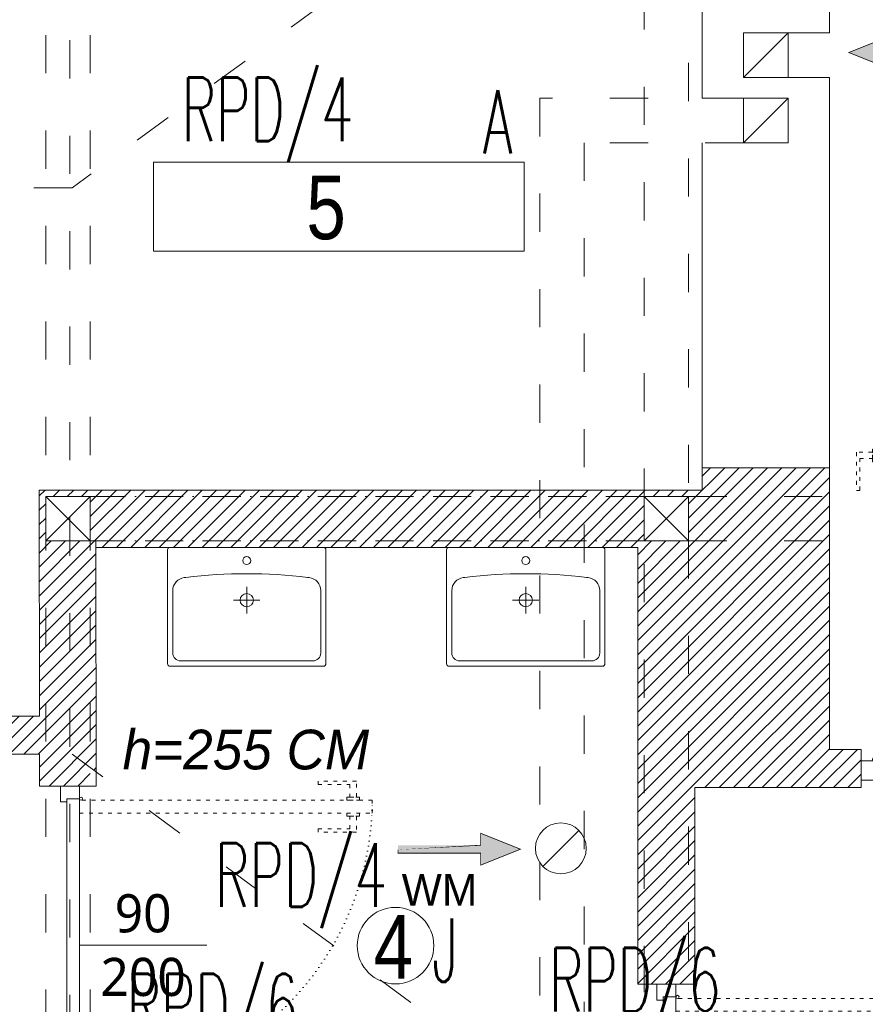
# Model space of a CAD drawing. Header units: millimetres. Extents: x 85284 to 143915, y -66821 to -28273.
# Tile 16 of 31: x 127592 to 127858, y -63633 to -63323. Entities that reach past the tile are written whole.
import ezdxf
from ezdxf.enums import TextEntityAlignment as Align

# ---------------------------------------------------------------- set-up
doc = ezdxf.new("R2010")
doc.units = ezdxf.units.MM
for name, pattern in [('ACAD_ISO03W100', [30, 12, -18]), ('ACAD_ISO07W100', [3, 0, -3]), ('ACAD_ISO10W100', [18, 12, -3, 0, -3])]:
    doc.linetypes.add(name, pattern=pattern)
doc.layers.get('0').update_dxf_attribs({"color": 251, "lineweight": 9})
for name, color, linetype, lineweight in [('A-sanitariaty.ART', 251, 'Continuous', 9), ('IE_Numer centralki', 3, 'Continuous', 13), ('IE_Numery obw ośw hala', 6, 'Continuous', 13), ('IE_Oświetlenie podstawowe', 4, 'Continuous', 13), ('instalacje_arch', 251, 'Continuous', 9), ('opis..KF', 251, 'Continuous', 9), ('siatka konstr..KF', 251, 'ACAD_ISO10W100', 9), ('stolarka_arch', 251, 'Continuous', 9), ('TEXT', 251, 'Continuous', 9), ('wentylacja..KF', 251, 'Continuous', 9), ('wypełnienie 2', 251, 'Continuous', 9), ('ściana pro..KF', 251, 'Continuous', 9), ('ściany ist..KF', 251, 'Continuous', 9)]:
    doc.layers.add(name, color=color, linetype=linetype, lineweight=lineweight)
doc.styles.add('ARCH', font='segoeuil.ttf')
doc.styles.add('Opisowy', font='arial.ttf')
doc.styles.add('SIMPLEX', font='simplex', dxfattribs={"width": 0.85})

# ---------------------------------------------------------------- blocks, each defined once
blk = doc.blocks.new('*U1078')
at = {"layer": 'instalacje_arch', "color": 41, "linetype": 'ACAD_ISO03W100', "lineweight": 9, "true_color": 0xf4ee51}
blk.add_line((0, -3656.965800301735), (0, -145), dxfattribs=at)
at = {"layer": 'instalacje_arch', "color": 41, "true_color": 0xf4ee51, "style": 'ARCH'}
blk.add_attdef('P1', text='', height=20.00000000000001, rotation=180, dxfattribs=at).set_placement((0, 0), align=Align.MIDDLE_CENTER)
blk.add_attdef('P2', text='', height=20, dxfattribs=at).set_placement((0, -3801.965800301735), align=Align.MIDDLE_CENTER)
blk = doc.blocks.new('*U666')
at = {"layer": 'A-sanitariaty.ART'}
for p, q in [((4.831235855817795e-11, 12.45), (4.831235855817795e-11, 20.75)), ((4.150000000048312, 16.6), (-4.149999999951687, 16.6))]:
    blk.add_line(p, q, dxfattribs=at)
blk.add_lwpolyline([(24.07, 0), (-24.07, 0, -0.414213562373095), (-24.9, 0.83), (-24.9, 36.52, -0.414213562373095), (-24.07, 37.35), (24.07000000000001, 37.35, -0.414213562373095), (24.90000000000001, 36.52), (24.90000000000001, 0.83, -0.414213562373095)], format="xyb", close=True, dxfattribs=at)
blk.add_lwpolyline([(-19.12497739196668, 9.422330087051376), (-19.62766991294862, 9.488012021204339, -0.3766517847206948), (-23.24, 13.60303462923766), (-23.24, 33.2, -0.414213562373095), (-20.75, 35.69), (20.75000000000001, 35.69, -0.414213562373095), (23.24000000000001, 33.2), (23.24000000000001, 13.60303462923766, -0.3766517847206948), (19.62766991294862, 9.488012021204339), (19.12497739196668, 9.422330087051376)], format="xyb", dxfattribs=at)
for centre, radius in [((4.831235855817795e-11, 16.6), 2.075), ((4.831235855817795e-11, 4.149999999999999), 1.245)]:
    blk.add_circle(centre, radius, dxfattribs=at)
blk.add_arc((4.718003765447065e-14, 171.8099999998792), 163.5099999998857, 263.2830130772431, 276.7169869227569, dxfattribs=at)
blk = doc.blocks.new('*U197')
at = {"layer": 'stolarka_arch', "linetype": 'ACAD_ISO03W100', "lineweight": 0, "ltscale": 0.1}
for points in [[(4.5, 102), (4.5, 0), (8.5, 0), (8.5, 102)], [(3.5, 97), (-1.5, 97), (-1.5, 85), (-0.5, 85), (-0.5, 95), (3.5, 95)], [(3.5, 98), (3.5, 94), (4.5, 94), (4.5, 98)], [(9.5, 98), (9.5, 94), (8.5, 94), (8.5, 98)], [(9.5, 97), (14.5, 97), (14.5, 85), (13.5, 85), (13.5, 95), (9.5, 95)]]:
    blk.add_lwpolyline(points, close=True, dxfattribs=at)
at = {"layer": 'stolarka_arch'}
for points in [[(101, 1), (101, 6), (89, 6), (89, 5), (99, 5), (99, 1)], [(5, -4), (5, -6), (0, -6), (0, 0), (4, 0), (4, -4), (5, -4)], [(106, 0), (4, 0), (4, -4), (106, -4)], [(102, 1), (98, 1), (98, 0), (102, 0)], [(105, -4), (105, -6), (110, -6), (110, 0), (106, 0), (106, -4), (105, -4)], [(101, -5), (101, -10), (89, -10), (89, -9), (99, -9), (99, -5)], [(102, -5), (98, -5), (98, -4), (102, -4)]]:
    blk.add_lwpolyline(points, close=True, dxfattribs=at)
blk.add_circle((4, 0.5), 0.5, dxfattribs=at)
at = {"layer": 'stolarka_arch', "linetype": 'ACAD_ISO07W100', "lineweight": 0, "ltscale": 0.5}
blk.add_arc((4.000000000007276, 0), 102, 0, 89.65063332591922, dxfattribs=at)
blk = doc.blocks.new('*U168')
at = {"layer": 'stolarka_arch', "linetype": 'ACAD_ISO03W100', "lineweight": 0, "ltscale": 0.1}
for points in [[(4.5, 92), (4.5, 1.77635683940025e-15), (8.5, 1.77635683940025e-15), (8.5, 92)], [(3.5, 87), (-1.5, 87), (-1.5, 75), (-0.5, 75), (-0.5, 85), (3.5, 85)], [(3.5, 88), (3.5, 84), (4.5, 84), (4.5, 88)], [(9.5, 88), (9.5, 84), (8.5, 84), (8.5, 88)], [(9.5, 87), (14.5, 87), (14.5, 75), (13.5, 75), (13.5, 85), (9.5, 85)]]:
    blk.add_lwpolyline(points, close=True, dxfattribs=at)
at = {"layer": 'stolarka_arch'}
for points in [[(91, 1), (91, 6), (79, 6), (79, 5), (89, 5), (89, 1)], [(5, -4), (5, -6), (0, -6), (0, 0), (4, 0), (4, -4), (5, -4)], [(96, 0), (4, 0), (4, -4), (96, -4)], [(92, 1), (88, 1), (88, 0), (92, 0)], [(95, -4), (95, -6), (100, -6), (100, 0), (96, 0), (96, -4), (95, -4)], [(91, -5), (91, -10), (79, -10), (79, -9), (89, -9), (89, -5)], [(92, -5), (88, -5), (88, -4), (92, -4)]]:
    blk.add_lwpolyline(points, close=True, dxfattribs=at)
blk.add_circle((4, 0.5), 0.5, dxfattribs=at)
at = {"layer": 'stolarka_arch', "linetype": 'ACAD_ISO07W100', "lineweight": 0, "ltscale": 0.5}
blk.add_arc((4.000000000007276, 0), 92, 0, 89.65063332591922, dxfattribs=at)
blk = doc.blocks.new('*U1072')
at = {"layer": 'wentylacja..KF', "lineweight": 5}
h = blk.add_hatch(color=256, dxfattribs=at)
h.dxf.hatch_style = 1
h.paths.add_polyline_path([(12.49999999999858, 4.999999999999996), (12.50000000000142, 1.249999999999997), (38.47656252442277, 1.249999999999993), (38.47656252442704, -1.250000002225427), (12.49999999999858, -1.249999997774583), (12.49999999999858, -5.000000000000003), (0, 0)])
at = {"layer": 'wentylacja..KF', "color": 240, "const_width": 0.2392578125}
blk.add_lwpolyline([(12.49999999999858, 4.999999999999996), (12.50000000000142, 1.249999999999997), (38.47656252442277, 1.249999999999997), (38.47656252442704, -1.250000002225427), (12.49999999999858, -1.249999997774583), (12.49999999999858, -5.000000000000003), (0, 0)], close=True, dxfattribs=at)
blk = doc.blocks.new('opis drzwi')
at = {"layer": 'opis..KF'}
blk.add_line((-20, 0), (20, 0), dxfattribs=at)
at = {"layer": 'opis..KF', "style": 'ARCH', "flags": 12}
for tag, p in [('90', (0, 10)), ('200', (0, -10))]:
    blk.add_attdef(tag, text='', height=12, dxfattribs=at).set_placement(p, align=Align.MIDDLE_CENTER)
blk = doc.blocks.new('*U1076')
at = {"layer": 'wentylacja..KF', "lineweight": 0}
blk.add_line((5.656854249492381, 5.656854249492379), (-5.656854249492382, -5.656854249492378), dxfattribs=at)
at = {"layer": 'wentylacja..KF'}
blk.add_circle((0, 0), 8, dxfattribs=at)
blk = doc.blocks.new('Oprawa 4.0')
at = {"layer": 'IE_Oświetlenie podstawowe', "color": 0, "linetype": 'ByBlock'}
blk.add_circle((-2.456270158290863e-05, 2.771632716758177e-05), 12.03125, dxfattribs=at)
at = {"layer": 'IE_Oświetlenie podstawowe', "color": 0, "insert": (-6.902635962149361, 9.578719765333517), "char_height": 20, "width": 20.19101833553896, "attachment_point": 1, "style": 'Opisowy'}
blk.add_mtext('{\\W0.8;4}', dxfattribs=at)
blk = doc.blocks.new('Oprawa 5.0')
at = {"layer": 'IE_Oświetlenie podstawowe', "color": 0, "linetype": 'ByBlock'}
blk.add_lwpolyline([(-58.25002344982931, 27.99996901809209), (58.24997655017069, 27.99996901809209), (58.24997655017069, -3.098190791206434e-05), (-58.25002344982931, -3.098190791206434e-05)], close=True, dxfattribs=at)
at = {"layer": 'IE_Oświetlenie podstawowe', "color": 0, "insert": (-10.22911172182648, 23.74274489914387), "char_height": 20, "width": 20.19101833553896, "attachment_point": 1, "style": 'Opisowy'}
blk.add_mtext('{\\W0.8;5}', dxfattribs=at)

msp = doc.modelspace()

# ---------------------------------------------------------------- hatches: boundary and pattern name
at = {"layer": 'wypełnienie 2', "linetype": 'ByBlock', "transparency": 33554595}
h = msp.add_hatch(dxfattribs=at)
h.set_pattern_fill('ANSI31', color=256)
h.set_pattern_definition([(45, (-308.0724991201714, -28536.04785672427), (-2.245064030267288, 2.245064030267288), [])])
h.paths.add_polyline_path([(127600.6508142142, -63470.99413311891), (127598.6171117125, -63470.99413311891), (127598.7070990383, -63541.99413311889), (127501.4008142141, -63541.99413311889), (127501.4008142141, -63553.99413311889), (127598.7223081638, -63553.99413311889), (127598.7223084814, -63553.99438369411), (127598.734982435, -63563.9941331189), (127600.6508142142, -63563.9941331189)])
h.paths.add_polyline_path([(127501.4008142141, -63541.99413311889), (127210.9008142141, -63541.99413311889), (127210.9008142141, -63553.99413311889), (127501.4008142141, -63553.99413311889)])
h.paths.add_polyline_path([(127608.2592862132, -63486.9941331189), (127600.6508142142, -63486.9941331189), (127600.6508142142, -63563.9941331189), (127608.2592862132, -63563.9941331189)])
h.paths.add_polyline_path([(127614.6508142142, -63486.9941331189), (127608.2592862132, -63486.9941331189), (127608.2592862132, -63563.9941331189), (127614.6508142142, -63563.9941331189)])
h.paths.add_polyline_path([(127616.3591582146, -63486.99413311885), (127614.6508142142, -63486.99413311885), (127614.6508142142, -63558.19667947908), (127616.4510732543, -63559.51509942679)])
h.paths.add_polyline_path([(127755.8881984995, -63486.99413311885), (127616.3591582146, -63486.99413311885), (127616.3616930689, -63488.99413311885), (127755.8881984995, -63488.99413311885)])
h.paths.add_polyline_path([(127755.8881984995, -63472.99413311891), (127614.6508142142, -63472.99413311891), (127614.6508142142, -63486.99413311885), (127755.8881984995, -63486.99413311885)])
h.paths.add_polyline_path([(127755.8881984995, -63470.99413311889), (127614.6508142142, -63470.99413311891), (127614.6508142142, -63472.99413311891), (127755.8881984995, -63472.99413311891)])
h.paths.add_polyline_path([(127614.6508142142, -63470.99413311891), (127608.2592862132, -63470.99413311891), (127608.2592862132, -63472.9941331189), (127614.6508142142, -63472.9941331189)])
h.paths.add_polyline_path([(127608.2592862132, -63470.99413311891), (127600.6508142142, -63470.99413311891), (127600.6508142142, -63472.9941331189), (127608.2592862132, -63472.9941331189)])
h.paths.add_polyline_path([(127769.8881984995, -63470.99413311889), (127755.8881984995, -63470.99413311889), (127755.8881984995, -63472.99413311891), (127769.8881984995, -63472.99413311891)])
h.paths.add_polyline_path([(127788.6508142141, -63470.99413311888), (127769.8881984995, -63470.99413311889), (127769.8881984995, -63472.99413311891), (127788.6508142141, -63472.99413311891)])
h.paths.add_polyline_path([(127802.6508142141, -63470.99413311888), (127788.6508142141, -63470.99413311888), (127788.6508142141, -63472.99413311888), (127802.6508142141, -63472.99413311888)])
h.paths.add_polyline_path([(127846.9008142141, -63463.9941331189), (127806.9008142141, -63463.99413311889), (127806.9008142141, -63470.99413311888), (127802.6508142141, -63470.99413311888), (127802.6508142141, -63472.99413311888), (127846.9008142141, -63472.99413311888)])
h.paths.add_polyline_path([(127846.9008142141, -63472.99413311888), (127802.6508142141, -63472.99413311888), (127802.6508142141, -63486.99413311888), (127846.9008142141, -63486.99413311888)])
h.paths.add_polyline_path([(127788.6508142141, -63472.99413311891), (127769.8881984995, -63472.99413311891), (127769.8881984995, -63486.99413311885), (127788.6508142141, -63486.99413311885)])
h.paths.add_polyline_path([(127769.8881984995, -63472.99413311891), (127755.8881984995, -63472.99413311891), (127755.8881984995, -63486.99413311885), (127769.8881984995, -63486.99413311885)])
h.paths.add_polyline_path([(127769.8881984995, -63486.99413311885), (127755.8881984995, -63486.99413311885), (127755.8881984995, -63488.99413311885), (127769.8881984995, -63488.99413311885)])
h.paths.add_polyline_path([(127788.6508142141, -63486.99413311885), (127769.8881984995, -63486.99413311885), (127769.8881984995, -63488.99413311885), (127786.6508142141, -63488.99413311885), (127786.6508142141, -63626.26199918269), (127788.6508142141, -63626.26199918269)])
h.paths.add_polyline_path([(127802.6508142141, -63486.99413311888), (127788.6508142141, -63486.99413311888), (127788.6508142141, -63626.26199918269), (127802.6508142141, -63626.26199918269)])
h.paths.add_polyline_path([(127846.9008142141, -63486.99413311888), (127802.6508142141, -63486.99413311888), (127802.6508142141, -63626.26199918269), (127804.6508142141, -63626.26199918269), (127804.6508142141, -63564.49413311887), (127856.9008142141, -63564.49413311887), (127856.9008142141, -63552.49413311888), (127846.9008142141, -63552.49413311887)])

# ---------------------------------------------------------------- linework, layer by layer
at = {"linetype": 'ACAD_ISO03W100'}
for p, q in [((127600.6508142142, -64299.99413311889), (127600.6508142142, -62730.99413311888)), ((127614.6508142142, -64299.99413311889), (127614.6508142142, -62730.99413311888)), ((127788.6508142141, -63626.26199918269), (127788.6508142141, -62730.99413311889)), ((127802.6508142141, -63978.76187709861), (127802.6508142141, -62730.99413311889)), ((127735.9008142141, -63282.99413311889), (127608.9123754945, -63375.99413311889)), ((127819.9008142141, -63347.82963054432), (127755.8881984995, -63347.82963054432)), ((127755.8881984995, -63347.82963054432), (127755.8881984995, -63707.89019054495)), ((127819.9008142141, -63361.82963054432), (127769.8881984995, -63361.82963054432)), ((127769.8881984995, -63361.82963054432), (127769.8881984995, -63762.9931257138)), ((127608.9123754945, -63375.99413311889), (127210.9008142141, -63375.99413311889)), ((127802.6508142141, -63472.99413311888), (128328.6508142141, -63472.99413311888)), ((127802.6508142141, -63486.99413311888), (128328.6508142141, -63486.99413311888)), ((127788.6508142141, -63626.26199918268), (127788.6508142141, -63552.49413311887)), ((127598.7223081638, -63553.99413311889), (127210.9008142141, -63553.99413311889)), ((127608.9123754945, -63553.99413311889), (127735.9008142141, -63646.99413311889)), ((127788.6508142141, -64078.76187709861), (127788.6508142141, -63626.26199918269))]:
    msp.add_line(p, q, dxfattribs=at)
for p, q in [((127819.9008142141, -63341.34277690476), (127833.9008142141, -63327.34277690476)), ((127819.9008142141, -63327.34277690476), (127846.9008142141, -63327.34277690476)), ((127819.9008142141, -63341.34277690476), (127846.9008142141, -63341.34277690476)), ((127819.9008142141, -63347.82963054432), (127806.9008142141, -63347.82963054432)), ((127819.9008142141, -63361.82963054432), (127833.9008142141, -63347.82963054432))]:
    msp.add_line(p, q)
for points in [[(127819.9008142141, -63327.34277690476), (127833.9008142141, -63327.34277690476), (127833.9008142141, -63341.34277690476), (127819.9008142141, -63341.34277690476)], [(127819.9008142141, -63347.82963054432), (127833.9008142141, -63347.82963054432), (127833.9008142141, -63361.82963054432), (127819.9008142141, -63361.82963054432)]]:
    msp.add_lwpolyline(points, close=True)
at = {"layer": 'siatka konstr..KF', "color": 18, "lineweight": 9, "true_color": 0x000000}
for p, q in [((127788.6508142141, -63472.99413311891), (127614.6508142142, -63472.99413311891)), ((127788.6508142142, -63486.99413311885), (127614.6508142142, -63486.99413311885))]:
    msp.add_line(p, q, dxfattribs=at)
at = {"layer": 'ściana pro..KF', "linetype": 'ByBlock'}
for p, q in [((127846.9008142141, -63463.99413311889), (127846.9008142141, -63552.49413311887)), ((127598.7070990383, -63541.99413311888), (127598.6171117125, -63470.99413311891)), ((127806.9008142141, -63470.99413311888), (127598.6171117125, -63470.99413311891)), ((127616.4567501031, -63563.9941331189), (127616.3591582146, -63486.99413311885)), ((127786.6508142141, -63488.99413311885), (127616.3591582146, -63488.99413311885)), ((127786.6508142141, -63626.26199918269), (127786.6508142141, -63488.99413311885)), ((127598.7070990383, -63541.99413311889), (127210.9008142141, -63541.99413311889)), ((127846.9008142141, -63552.49413311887), (127856.9008142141, -63552.49413311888)), ((127856.9008142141, -63552.49413311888), (127856.9008142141, -63564.49413311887)), ((127598.7223084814, -63553.99438369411), (127210.9008142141, -63553.99413311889)), ((127598.734982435, -63563.99413311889), (127598.7223084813, -63553.99438369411)), ((127616.4567501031, -63563.9941331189), (127598.734982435, -63563.9941331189)), ((127856.9008142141, -63564.49413311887), (127804.6508142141, -63564.49413311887)), ((127804.6508142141, -63626.26199918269), (127804.6508142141, -63564.49413311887)), ((127786.6508142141, -63626.26199918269), (127804.6508142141, -63626.26199918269))]:
    msp.add_line(p, q, dxfattribs=at)
msp.add_lwpolyline([(127806.9008142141, -63470.99413311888), (127806.9008142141, -63463.99413311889), (127846.9008142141, -63463.9941331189)], dxfattribs=at)
at = {"layer": 'ściany ist..KF', "linetype": 'ByBlock'}
for p, q in [((127806.9008142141, -63327.34277690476), (127806.9008142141, -63318.99413311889)), ((127846.9008142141, -63318.99413311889), (127846.9008142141, -63327.34277690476)), ((127806.9008142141, -63347.82963054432), (127806.9008142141, -63327.34277690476)), ((127846.9008142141, -63341.34277690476), (127846.9008142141, -63463.99413311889)), ((127806.9008142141, -63463.99413311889), (127806.9008142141, -63361.82963054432)), ((127846.9008142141, -63463.99413311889), (127806.9008142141, -63463.99413311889)), ((127600.6508142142, -63472.9941331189), (127614.6508142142, -63486.9941331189)), ((127600.6508142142, -63486.9941331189), (127614.6508142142, -63472.9941331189)), ((127788.6508142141, -63472.99413311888), (127802.6508142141, -63486.99413311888)), ((127788.6508142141, -63486.99413311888), (127802.6508142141, -63472.99413311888))]:
    msp.add_line(p, q, dxfattribs=at)
for points in [[(127600.6508142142, -63472.9941331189), (127614.6508142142, -63472.9941331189), (127614.6508142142, -63486.9941331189), (127600.6508142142, -63486.9941331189), (127600.6508142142, -63472.9941331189)], [(127788.6508142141, -63472.99413311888), (127802.6508142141, -63472.99413311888), (127802.6508142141, -63486.99413311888), (127788.6508142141, -63486.99413311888), (127788.6508142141, -63472.99413311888)]]:
    msp.add_lwpolyline(points, dxfattribs=at)
for points in [[(127614.6508142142, -63486.9941331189), (127600.6508142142, -63486.9941331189), (127600.6508142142, -63472.9941331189), (127614.6508142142, -63472.9941331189)], [(127802.6508142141, -63486.99413311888), (127788.6508142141, -63486.99413311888), (127788.6508142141, -63472.99413311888), (127802.6508142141, -63472.99413311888)]]:
    msp.add_lwpolyline(points, close=True, dxfattribs=at)

# ---------------------------------------------------------------- block references
at = {"layer": 'A-sanitariaty.ART', "rotation": 180}
for p in [(127663.8159603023, -63488.99413311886), (127751.4818963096, -63488.99413311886)]:
    msp.add_blockref('*U666', p, dxfattribs=at)
at = {"layer": 'IE_Oświetlenie podstawowe', "linetype": 'ByBlock'}
for name, p in [('Oprawa 5.0', (127692.7626192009, -63395.89296036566)), ('Oprawa 4.0', (127710.5773055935, -63614.15240966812))]:
    msp.add_blockref(name, p, dxfattribs=at)
at = {"layer": 'instalacje_arch'}
msp.add_blockref('*U1078', (127608.2592862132, -62534.66883093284), dxfattribs=at)
at = {"layer": 'stolarka_arch'}
msp.add_blockref('*U197', (127856.9008142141, -63556.11559642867), dxfattribs=at)
at = {"layer": 'stolarka_arch', "rotation": 270}
for p in [(127611.2592862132, -63563.99413311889), (127798.6508142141, -63626.26199918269)]:
    msp.add_blockref('*U168', p, dxfattribs=at)
at = {"layer": 'TEXT'}
ref = msp.add_blockref('opis drzwi', (127631.2592862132, -63613.99413311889), dxfattribs=at)
ref.add_attrib('90', '90', dxfattribs={"layer": 'opis..KF', "height": 12, "style": 'ARCH'}).set_placement((127631.2592862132, -63603.99413311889), align=Align.MIDDLE_CENTER)
ref.add_attrib('200', '200', dxfattribs={"layer": 'opis..KF', "height": 12, "style": 'ARCH'}).set_placement((127631.2592862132, -63623.99413311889), align=Align.MIDDLE_CENTER)
at = {"layer": 'wentylacja..KF'}
msp.add_blockref('*U1072', (127852.9975164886, -63333.49314541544), dxfattribs=at)
at = {"layer": 'wentylacja..KF', "rotation": 180}
for name, p in [('*U1076', (127762.5089314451, -63583.58968373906)), ('*U1072', (127749.8419723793, -63583.85351696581))]:
    msp.add_blockref(name, p, dxfattribs=at)

# ---------------------------------------------------------------- texts
at = {"layer": 'IE_Numer centralki', "style": 'SIMPLEX', "width": 0.6}
for s, p in [('A', (127738.0449035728, -63365.26643632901)), ('J', (127722.0516360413, -63625.5778854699))]:
    msp.add_text(s, height=20, dxfattribs=at).set_placement(p)
at = {"layer": 'IE_Numery obw ośw hala', "style": 'SIMPLEX', "width": 0.6}
for s, p in [('RPD/4', (127643.3813242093, -63361.32063802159)), ('RPD/4', (127653.8715862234, -63602.00373483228)), ('RPD/6', (127758.7622142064, -63634.86991420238)), ('RPD/6', (127626.0653026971, -63643.01376797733))]:
    msp.add_text(s, height=20, dxfattribs=at).set_placement(p)
at = {"layer": 'opis..KF', "attachment_point": 5, "style": 'ARCH'}
for s, width, heights, insert, char_height in [('{\\fCentury Gothic|b0|i1|c238|p34;h=255 CM}', 156.7001124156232, [0], (127663.5461834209, -63552.62360317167), 12.48), ('{\\fCentury Gothic|b0|i0|c238|p34;\\H1.66667x;WM}', 355.2644831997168, [25.00005], (127724.3780390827, -63596.62588670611), 6)]:
    msp.add_mtext_dynamic_manual_height_columns(s, width=width, gutter_width=70, heights=heights, dxfattribs=dict(at, insert=insert, char_height=char_height))

doc.saveas('drawing.dxf')
